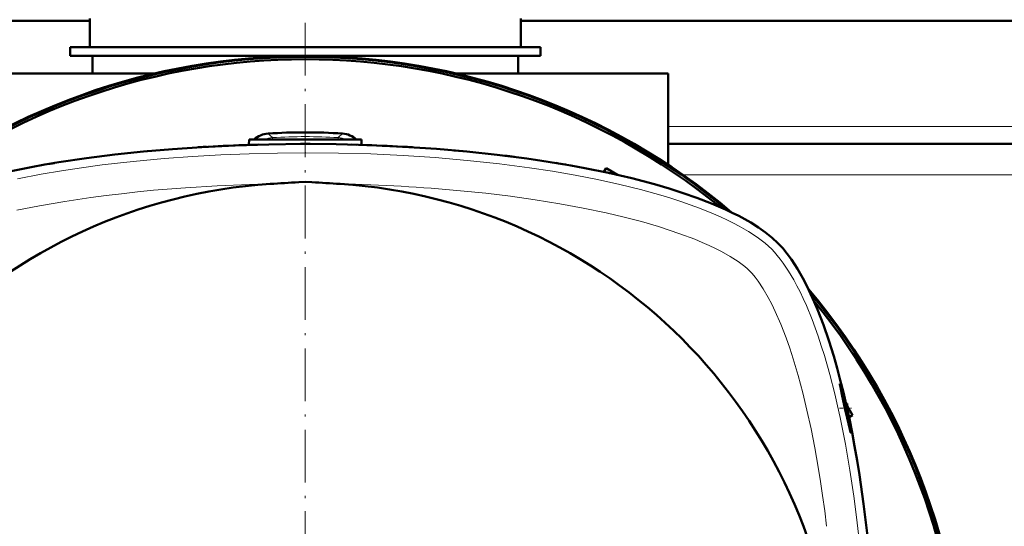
# Model space of a CAD drawing. Extents: x -1768 to 2122, y -1726 to 708.
# Tile 23 of 71: x -168 to 56, y -1197 to -1082. Entities that reach past the tile are written whole.
import ezdxf

# ---------------------------------------------------------------- set-up
doc = ezdxf.new("R2010")
doc.units = 0
doc.linetypes.add('DASHDOT', pattern=[18.5, 12, -3, 0.5, -3])

msp = doc.modelspace()

# ---------------------------------------------------------------- linework, layer by layer
at = {"color": 7, "lineweight": 50}
for p, q in [((-152.43, -1087.85), (-152.43, -1081.35)), ((-54.43, -1087.85), (-54.43, -1081.35)), ((-152.43, -1081.85), (-293.43, -1081.85)), ((347.57, -1081.85), (-54.43, -1081.85)), ((-156.93, -1087.85), (-103.43, -1087.85)), ((-156.93, -1087.85), (-156.93, -1089.85)), ((-103.43, -1087.85), (-152.43, -1087.85)), ((-103.43, -1087.85), (-49.93, -1087.85)), ((-54.43, -1087.85), (-103.43, -1087.85)), ((-49.93, -1087.85), (-49.93, -1089.85)), ((-156.93, -1089.85), (-103.43, -1089.85)), ((-151.83, -1093.85), (-151.83, -1089.85)), ((-103.43, -1089.85), (-49.93, -1089.85)), ((-55.03, -1089.85), (-55.03, -1093.85)), ((-185.93, -1093.85), (-137.81, -1093.85)), ((-69.06, -1093.85), (-20.93, -1093.85)), ((-20.93, -1114.59), (-20.93, -1093.85)), ((-126.69, -1110.53), (-127.79, -1110.59)), ((-125.92, -1110.48), (-126.69, -1110.53)), ((-116.19, -1108.85), (-116.25, -1110.05)), ((-116.19, -1108.85), (-103.44, -1108.85)), ((-115.07, -1110.02), (-116.17, -1110.05)), ((-113.97, -1109.99), (-115.07, -1110.02)), ((-103.44, -1109.85), (-104.54, -1109.85)), ((-103.44, -1108.85), (-90.69, -1108.85)), ((-102.34, -1109.85), (-103.44, -1109.85)), ((-91.82, -1110.02), (-92.92, -1109.99)), ((-90.72, -1110.05), (-91.03, -1110.04)), ((-90.69, -1108.85), (-90.64, -1110.05)), ((-80.19, -1110.53), (-81.29, -1110.46)), ((-79.09, -1110.59), (-80.19, -1110.53)), ((314.07, -1109.85), (-20.93, -1109.85)), ((-139.42, -1111.49), (-138.32, -1111.39)), ((-68.57, -1111.39), (-69.67, -1111.29)), ((-67.76, -1111.46), (-68.57, -1111.39)), ((-162.67, -1114.53), (-161.68, -1114.37)), ((-161.68, -1114.37), (-161.48, -1114.33)), ((-161.48, -1114.33), (-160.47, -1114.17)), ((-35.04, -1115.38), (-35.56, -1116.19)), ((-35.52, -1116.2), (-35.04, -1115.38)), ((-35.04, -1115.38), (-32.46, -1116.87)), ((-104.93, -1118.55), (-103.45, -1118.48)), ((-101.96, -1118.55), (-103.43, -1118.48)), ((19.82, -1168.86), (19.54, -1168.84)), ((19.82, -1168.86), (19.82, -1170.11)), ((19.82, -1169.35), (21.03, -1171.45)), ((20.21, -1171.92), (21.03, -1171.45)), ((21.03, -1171.45), (20.22, -1171.97))]:
    msp.add_line(p, q, dxfattribs=at)
at = {"color": 7, "linetype": 'DASHDOT', "lineweight": 18}
msp.add_line((-103.44, -1082.31), (-103.44, -1397.4), dxfattribs=at)
at = {"color": 7, "lineweight": 18}
for p, q in [((314.07, -1105.85), (-20.93, -1105.85)), ((-111.92, -1107.47), (-110.9, -1108.39)), ((-110.88, -1108.85), (-110.9, -1108.39)), ((-96.01, -1108.85), (-95.98, -1108.39)), ((-94.97, -1107.47), (-95.98, -1108.39)), ((310.72, -1116.85), (-17.59, -1116.85)), ((18.25, -1164.63), (18.25, -1165.13))]:
    msp.add_line(p, q, dxfattribs=at)
at = {"color": 7, "linetype": 'DASHDOT', "lineweight": 18, "ltscale": 0.036084}
msp.add_line((-103.44, -1108.73), (-103.44, -1110.17), dxfattribs=at)
at = {"color": 7, "linetype": 'DASHDOT', "lineweight": 18, "ltscale": 0.070773}
msp.add_line((18.02, -1169.85), (20.85, -1169.85), dxfattribs=at)
at = {"color": 7, "lineweight": 50}
for points in [[(-171.07, -1116.14), (-165.75, -1115.09), (-162.65, -1114.53), (-159.52, -1114.01), (-153.17, -1113.07), (-146.73, -1112.26), (-140.21, -1111.57), (-133.62, -1111), (-126.98, -1110.54), (-119.38, -1110.17), (-111.74, -1109.94), (-104.08, -1109.85), (-96.42, -1109.91), (-88.78, -1110.12), (-81.17, -1110.47), (-73.6, -1110.97), (-66.68, -1111.57), (-59.83, -1112.29), (-53.06, -1113.16), (-49.67, -1113.65), (-46.3, -1114.18), (-43.08, -1114.73), (-39.89, -1115.32), (-34.45, -1116.43), (-29.16, -1117.65), (-26.57, -1118.31), (-24.02, -1118.99), (-20.7, -1119.96), (-17.48, -1120.99), (-14.37, -1122.07), (-11.02, -1123.36), (-7.85, -1124.73), (-6.32, -1125.46), (-4.84, -1126.2), (-3.46, -1126.95), (-2.14, -1127.71), (-0.38, -1128.82), (1.24, -1129.97), (2.72, -1131.15), (4.04, -1132.37)], [(4.04, -1132.37), (5.13, -1133.55), (6.17, -1134.81), (7.14, -1136.13), (7.83, -1137.16), (8.5, -1138.21), (9.73, -1140.36), (10.65, -1142.11), (11.49, -1143.87), (12.31, -1145.69), (13.06, -1147.47)], [(13.06, -1147.47), (14.4, -1150.94), (15.62, -1154.49), (16.75, -1158.1), (17.52, -1160.8), (18.24, -1163.52), (18.94, -1166.3), (19.59, -1169.07), (20.29, -1172.28)], [(18.25, -1164.63), (18.16, -1164.4), (18.15, -1164.39), (18.15, -1164.38), (18.14, -1164.38), (18.14, -1164.38)], [(18.14, -1164.38), (18.14, -1164.39), (18.14, -1164.4), (18.14, -1164.48), (18.25, -1165.13)], [(18.25, -1164.63), (18.49, -1165.44), (18.81, -1166.6), (19.59, -1169.85)], [(19.29, -1169.85), (18.68, -1167.12), (18.25, -1165.13)], [(20.6, -1175.42), (20.6, -1175.42), (20.59, -1175.41), (20.55, -1175.32), (20.37, -1174.63), (19.79, -1172.08), (19.29, -1169.85)], [(19.59, -1169.85), (20.12, -1172.39), (20.39, -1173.82), (20.59, -1175.18), (20.61, -1175.39), (20.61, -1175.41), (20.6, -1175.42), (20.6, -1175.42), (20.6, -1175.42)], [(20.29, -1172.28), (20.91, -1175.39), (21.5, -1178.53), (22.07, -1181.77), (22.6, -1185.04), (23.54, -1191.62), (24.35, -1198.31), (25.03, -1205.09), (25.58, -1211.96), (26.01, -1218.88), (26.31, -1225.83), (26.5, -1232.83), (26.56, -1239.85)]]:
    msp.add_lwpolyline(points, dxfattribs=at)
at = {"color": 7, "lineweight": 18}
for points in [[(2.63, -1133.78), (1.9, -1133.09), (1.11, -1132.4), (0.24, -1131.71), (-0.68, -1131.04), (-2.63, -1129.75), (-4.75, -1128.52), (-6.05, -1127.82), (-7.39, -1127.15), (-8.98, -1126.41), (-10.62, -1125.69), (-13.79, -1124.42), (-15.9, -1123.64), (-18.06, -1122.9), (-20.31, -1122.17), (-22.6, -1121.48), (-27.22, -1120.2), (-31.94, -1119.03), (-36.97, -1117.93), (-42.07, -1116.94), (-47.23, -1116.05), (-52.45, -1115.26), (-55.84, -1114.8), (-59.24, -1114.37), (-62.91, -1113.96), (-66.59, -1113.58), (-73.87, -1112.95), (-81.19, -1112.47), (-88.54, -1112.12), (-95.9, -1111.92), (-103.28, -1111.85), (-109.75, -1111.9), (-116.22, -1112.05), (-122.67, -1112.31), (-129.11, -1112.67), (-135.52, -1113.15), (-142.61, -1113.81), (-146.14, -1114.2), (-149.65, -1114.62), (-154.3, -1115.24), (-158.92, -1115.94), (-163.5, -1116.7), (-168.9, -1117.73)], [(-111.39, -1118.92), (-116.16, -1119.05), (-123.45, -1119.35), (-130.72, -1119.8), (-137.95, -1120.38), (-141.61, -1120.74), (-145.26, -1121.14), (-148.75, -1121.56), (-152.23, -1122.02), (-158.09, -1122.89), (-163.87, -1123.88), (-169.04, -1124.9)], [(-8.78, -1134.29), (-10.15, -1133.59), (-11.58, -1132.91), (-13.2, -1132.2), (-14.88, -1131.51), (-18.24, -1130.24), (-20.66, -1129.41), (-23.14, -1128.62), (-26.99, -1127.5), (-30.95, -1126.47), (-34.99, -1125.52), (-40.24, -1124.41), (-45.58, -1123.42), (-51.13, -1122.53), (-56.74, -1121.74), (-62.41, -1121.05), (-68.12, -1120.46)], [(-2.32, -1138.73), (-2.87, -1138.21), (-3.51, -1137.68), (-5.02, -1136.55), (-6.79, -1135.41), (-8.78, -1134.29)], [(22.07, -1195.91), (21.29, -1189.91), (20.41, -1183.96), (19.4, -1178.09), (18.81, -1175.05), (18.19, -1172.03), (17.6, -1169.32), (16.97, -1166.63), (15.84, -1162.24), (14.62, -1157.94), (13.92, -1155.71), (13.19, -1153.51), (12.52, -1151.61), (11.82, -1149.75), (10.53, -1146.59), (9.81, -1144.98), (9.07, -1143.42), (8.38, -1142.06), (7.67, -1140.75), (6.49, -1138.76), (5.25, -1136.91), (4.58, -1136.01), (3.89, -1135.16), (3.26, -1134.45), (2.63, -1133.78)], [(15.12, -1196.73), (14.68, -1193.23), (14.21, -1189.75), (13.73, -1186.52), (13.21, -1183.32), (12.44, -1178.93), (11.58, -1174.61), (10.65, -1170.34), (9.69, -1166.37), (8.65, -1162.48), (7.52, -1158.69), (6.73, -1156.26), (5.9, -1153.89), (4.71, -1150.81), (3.45, -1147.9), (2.67, -1146.26), (1.86, -1144.72), (0.73, -1142.76), (-0.41, -1141.02), (-1.11, -1140.1), (-1.78, -1139.31), (-2.32, -1138.73)]]:
    msp.add_lwpolyline(points, dxfattribs=at)
at = {"color": 7, "lineweight": 50}
for centre, radius, start, end in [((-103.43, -1239.86), 150, 49.769, 130.2199), ((-103.44, -1239.85), 149.8, 50.0535, 129.9465), ((-103.44, -1239.85), 149.27, 50.8074, 129.1926), ((-111.6, -1112.46), 5, 93.656, 133.8184), ((-103.44, -1239.85), 132.65, 86.3371, 93.6629), ((-95.29, -1112.46), 5, 46.1816, 86.344), ((-103.84, -1501.41), 391.55, 91.8161, 93.1851), ((-103.05, -1501.41), 391.55, 86.8149, 88.1839), ((-95.96, -1421.86), 311.67, 82.6041, 83.0118), ((-88.83, -1373.35), 262.63, 80.2196, 80.7063), ((-88.83, -1373.35), 262.63, 80.2196, 80.7063), ((-88.83, -1373.35), 262.63, 80.2198, 80.7065), ((-78.19, -1318.36), 206.62, 77.2504, 77.8752), ((-103.44, -1239.85), 121.19, 93.7607, 176.2397), ((-85.62, -1510.82), 392.74, 92.8172, 93.7622), ((-121.26, -1510.79), 392.71, 86.2385, 87.1836), ((-103.44, -1239.85), 121.19, 3.7606, 86.2399), ((-103.43, -1239.86), 150, 319.7455, 40.2433), ((-103.44, -1239.85), 149.8, 320.0534, 39.9467), ((-103.44, -1239.85), 149.27, 320.8074, 39.1926)]:
    msp.add_arc(centre, radius, start, end, dxfattribs=at)
at = {"color": 7, "lineweight": 18}
for centre, radius, start, end in [((-110.62, -1113.38), 5, 93.266, 115.0303), ((-103.44, -1239.85), 131.67, 86.7526, 93.2474), ((-96.27, -1113.38), 5, 64.9714, 86.734), ((-103.44, -1239.85), 121.37, 89.9954, 90.0051)]:
    msp.add_arc(centre, radius, start, end, dxfattribs=at)
at = {"color": 7, "lineweight": 50}
msp.add_ellipse((-118.02, -1365.77), major_axis=(258.99, 0), ratio=0.984808, start_param=1.735453, end_param=1.744071, dxfattribs=at)
msp.add_ellipse((-118.02, -1365.77), major_axis=(258.99, 0), ratio=0.984808, start_param=1.735453, end_param=1.744071, dxfattribs=at)
at = {"color": 7, "lineweight": 18}
for centre, major_axis, ratio, start_param, end_param in [((-107.92, -1153.75), (118.28, 1.43), 0.29485, 1.224046, 1.462), ((-5.67, -1239.77), (0.03, -110.45), 0.27377, 1.570498, 1.979068)]:
    msp.add_ellipse(centre, major_axis=major_axis, ratio=ratio, start_param=start_param, end_param=end_param, dxfattribs=at)

doc.saveas('drawing.dxf')
